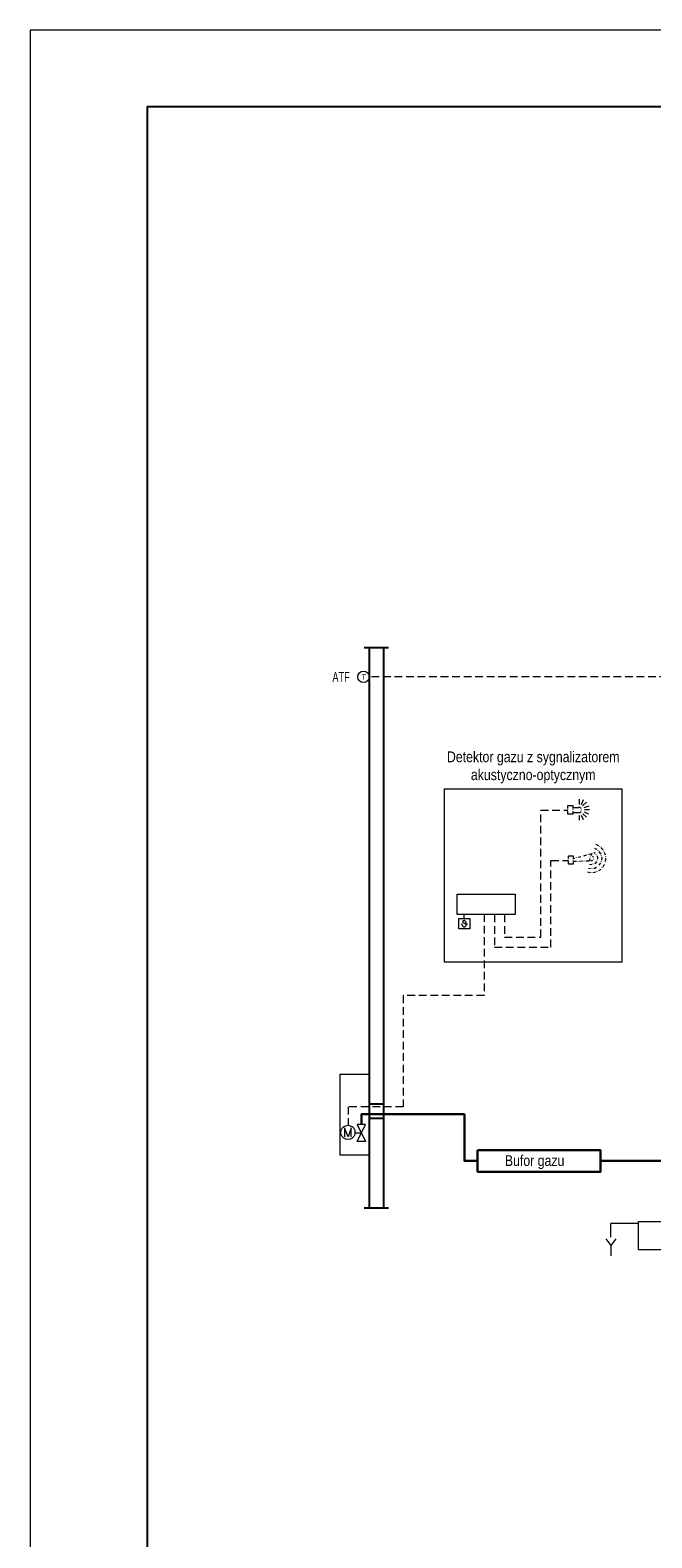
# Model space of a CAD drawing. Header units: millimetres. Extents: x 170 to 590, y -13 to 284.
# Tile 2 of 11: x 170 to 251, y 88 to 284. Entities that reach past the tile are written whole.
import ezdxf

# ---------------------------------------------------------------- set-up
doc = ezdxf.new("R2010")
doc.units = ezdxf.units.MM
doc.linetypes.add('AUSGEZOGEN', pattern=[0])
doc.linetypes.add('GESTRICHELT2', pattern=[0.375, 0.25, -0.125])
for name, color, linetype, lineweight in [('GAZ', 40, 'Continuous', 30), ('LINIE CIENKIE', 7, 'Continuous', 15), ('PRZEWODY ELEKTRYCZNE', 3, 'GESTRICHELT2', 15), ('URZĄDZENIA', 7, 'Continuous', 20)]:
    doc.layers.add(name, color=color, linetype=linetype, lineweight=lineweight)
doc.layers.add('Opisy', color=7, linetype='Continuous')
doc.layers.add('ŚCIANKA', color=8, linetype='Continuous')
doc.styles.add('arial', font='arial.ttf', dxfattribs={"width": 0.8})
doc.styles.get("Standard").update_dxf_attribs({"font": 'ARIALN.TTF'})
doc.linetypes.add('GAS_LINE', pattern='A,0.5,-0.2,["GAS",Standard,S=0.1,R=0,X=-0.1,Y=-0.05],-0.25', length=0.95)

msp = doc.modelspace()

# ---------------------------------------------------------------- linework, layer by layer
at = {"color": 7, "lineweight": 0, "true_color": 0xffffff}
msp.add_lwpolyline([(170.21, -13.14), (590.21, -13.14), (590.21, 283.86), (170.21, 283.86)], close=True, dxfattribs=at)
msp.add_lwpolyline([(185.45, -3.14), (580.21, -3.14), (580.21, 273.86), (185.45, 273.86)], close=True)
at = {"layer": 'GAZ', "linetype": 'GAS_LINE', "ltscale": 15}
for points in [[(213.33, 141.39), (213.33, 142.73), (226.74, 142.73)], [(244.45, 136.66), (267.7, 136.66), (267.7, 137.48)]]:
    msp.add_lwpolyline(points, dxfattribs=at)
at = {"layer": 'GAZ', "linetype": 'GAS_LINE', "ltscale": 20}
msp.add_lwpolyline([(226.74, 142.73), (226.74, 136.66), (228.45, 136.66)], dxfattribs=at)
at = {"layer": 'GAZ', "linetype": 'Continuous', "ltscale": 20}
msp.add_lwpolyline([(228.45, 138.06), (244.45, 138.06), (244.45, 135.26), (228.45, 135.26)], close=True, dxfattribs=at)
at = {"layer": 'LINIE CIENKIE', "color": 144, "lineweight": 0, "true_color": 0x006f95}
for p, q in [((224.09, 185.1), (247.26, 185.1)), ((224.09, 185.1), (224.09, 162.52)), ((247.26, 162.52), (247.26, 185.1)), ((247.26, 162.52), (224.09, 162.52))]:
    msp.add_line(p, q, dxfattribs=at)
at = {"layer": 'PRZEWODY ELEKTRYCZNE', "ltscale": 4}
for p, q in [((265.14, 199.68), (214.34, 199.68)), ((238, 164.47), (238, 175.79)), ((238, 175.79), (240.27, 175.79)), ((230.64, 168.74), (230.64, 164.47)), ((231.95, 168.74), (231.95, 165.78)), ((231.95, 165.78), (236.66, 165.78)), ((230.64, 164.47), (238, 164.47))]:
    msp.add_line(p, q, dxfattribs=at)
for points in [[(236.66, 165.78), (236.66, 182.34), (240.21, 182.34)], [(229.3, 168.77), (229.3, 158.19), (218.75, 158.18), (218.75, 143.72), (211.58, 143.72), (211.58, 141.32)]]:
    msp.add_lwpolyline(points, dxfattribs=at)
at = {"layer": 'URZĄDZENIA'}
for p, q in [((240.85, 182.92), (240.85, 182.55)), ((241.65, 183.76), (241.65, 183.05)), ((242.19, 183.65), (241.92, 183.02)), ((242.63, 183.35), (242.12, 182.88)), ((241.65, 181.64), (241.65, 181)), ((241.92, 181.67), (242.19, 181.1)), ((242.16, 181.84), (242.63, 181.4)), ((242.32, 182.11), (242.9, 181.84)), ((245.11, 176.46), (244.98, 176.83)), ((240.88, 176.4), (240.88, 176.03)), ((240.88, 176.03), (241.11, 176.09)), ((241.32, 176.13), (241.32, 176.16)), ((241.52, 176.2), (241.89, 176.3)), ((242.12, 175.69), (241.72, 175.66)), ((242.09, 176.36), (242.09, 176.4)), ((242.29, 176.4), (242.66, 176.5)), ((242.32, 175.69), (242.32, 175.73)), ((242.9, 174.78), (243.16, 174.75)), ((243.03, 175.29), (243.3, 175.26)), ((245.15, 176.26), (245.15, 176.3)), ((242.73, 174.28), (243.06, 174.21)), ((244, 174.35), (244, 174.38)), ((244.21, 174.45), (244.51, 174.65)), ((226.34, 167.43), (226.31, 167.39)), ((226.54, 167.86), (226.51, 167.8)), ((226.51, 167.8), (226.51, 167.76)), ((226.51, 167.76), (226.54, 167.73)), ((226.54, 167.9), (226.54, 167.86)), ((226.54, 167.73), (226.54, 167.66)), ((226.75, 167.56), (226.54, 167.66)), ((227.18, 167.46), (226.78, 167.56)), ((210.51, 147.97), (214.34, 147.97)), ((210.51, 147.97), (210.51, 137.43)), ((214.34, 137.43), (214.34, 147.97)), ((214.34, 137.43), (210.51, 137.43)), ((245.77, 126.75), (245.77, 128.51)), ((249.4, 128.51), (245.77, 128.51))]:
    msp.add_line(p, q, dxfattribs=at)
at = {"layer": 'URZĄDZENIA', "linetype": 'AUSGEZOGEN'}
for p, q in [((245.12, 126.54), (245.77, 125.66)), ((246.42, 126.54), (245.77, 125.66)), ((245.77, 125.66), (245.77, 124.3))]:
    msp.add_line(p, q, dxfattribs=at)
at = {"layer": 'URZĄDZENIA'}
for points in [[(240.21, 182.55), (240.21, 182.92), (240.85, 182.92)], [(240.85, 182.68), (241.62, 182.68)], [(241.92, 182.55), (241.79, 182.65), (241.62, 182.68)], [(242.93, 182.85), (242.29, 182.61)], [(240.21, 182.38), (240.21, 182.41)], [(240.85, 182.18), (240.85, 181.81), (240.21, 181.81), (240.21, 182.18)], [(240.85, 182.38), (240.85, 182.41)], [(240.85, 182.01), (241.62, 182.01), (241.79, 182.04), (241.92, 182.14)], [(241.99, 182.34), (241.99, 182.38)], [(242.16, 181.84), (242.63, 181.4), (242.16, 181.84), (242.63, 181.4)], [(242.16, 181.84), (242.63, 181.4), (242.16, 181.84), (242.63, 181.4), (242.16, 181.84), (242.16, 181.84)], [(243.03, 182.38), (242.36, 182.38)], [(243.03, 176.6), (243.3, 176.67), (243.2, 176.36)], [(243.77, 176.7), (243.57, 176.83)], [(244, 177.2), (243.7, 177.34)], [(244.21, 177.67), (243.87, 177.84)], [(244.14, 177.07), (244.14, 177.1)], [(244.51, 176.6), (244.37, 176.83), (244.27, 176.93)], [(244.37, 177.57), (244.37, 177.61)], [(244.78, 177.17), (244.68, 177.3), (244.51, 177.47)], [(244.88, 177), (244.88, 177.04)], [(240.27, 176.03), (240.27, 176.4), (240.88, 176.4)], [(240.27, 175.83), (240.27, 175.86)], [(240.88, 175.62), (240.88, 175.29), (240.27, 175.29), (240.27, 175.62)], [(240.88, 175.83), (240.88, 175.86)], [(241.32, 175.66), (240.88, 175.66)], [(241.52, 175.66), (241.52, 175.69)], [(243.06, 175.99), (242.96, 175.69), (242.53, 175.69)], [(242.86, 176.57), (242.86, 176.6)], [(243.13, 176.2), (243.13, 176.23)], [(243.2, 175.79), (243.37, 175.79), (243.43, 175.83)], [(243.37, 174.75), (243.37, 174.78)], [(243.53, 176.16), (243.5, 176.26), (243.4, 176.33)], [(243.5, 175.29), (243.5, 175.32)], [(243.57, 175.96), (243.57, 175.99)], [(243.57, 174.78), (243.7, 174.78), (243.94, 174.92)], [(243.7, 175.36), (243.9, 175.52), (243.97, 175.62)], [(243.9, 176.57), (243.9, 176.6)], [(244.1, 175.99), (244.1, 176.13), (244.04, 176.4)], [(244.07, 175.83), (244.07, 175.86)], [(244.1, 175.02), (244.1, 175.05)], [(244.24, 175.15), (244.37, 175.29), (244.47, 175.46)], [(244.58, 176.43), (244.58, 176.46)], [(244.58, 175.66), (244.58, 175.69)], [(244.61, 175.83), (244.64, 176.06), (244.61, 176.23)], [(244.64, 174.82), (244.64, 174.85)], [(244.78, 174.95), (244.84, 175.05), (244.98, 175.29)], [(245.08, 175.49), (245.08, 175.52)], [(245.11, 175.66), (245.15, 175.96), (245.15, 176.06)], [(243.23, 174.21), (243.23, 174.25)], [(243.43, 174.21), (243.67, 174.25), (243.84, 174.28)], [(226.44, 167.43), (226.41, 167.46), (226.38, 167.46), (226.34, 167.43)], [(226.44, 167.43), (226.48, 167.36), (226.48, 167.26), (226.54, 167.19), (226.54, 167.16), (226.61, 167.12), (226.81, 167.12), (226.85, 167.16), (226.88, 167.23), (226.95, 167.29), (226.95, 167.36), (226.98, 167.43), (226.98, 167.59), (226.95, 167.7), (226.95, 167.76), (226.88, 167.83), (226.85, 167.86), (226.81, 167.93), (226.75, 167.96), (226.65, 167.96), (226.61, 167.93), (226.54, 167.9)], [(226.71, 168.23), (226.71, 168.74)], [(226.75, 167.56), (226.78, 167.56)], [(210.64, 140.38), (210.71, 140.68), (210.81, 140.92), (211.04, 141.15), (211.28, 141.25), (211.58, 141.32), (211.85, 141.25), (212.12, 141.15), (212.32, 140.92), (212.45, 140.68), (212.49, 140.38), (212.45, 140.11), (212.32, 139.84), (212.12, 139.64), (211.85, 139.51), (211.58, 139.47), (211.28, 139.51), (211.04, 139.64), (210.81, 139.84), (210.71, 140.11), (210.64, 140.38), (210.64, 140.38)], [(212.76, 141.39), (213.86, 139.17), (212.76, 139.17), (213.86, 141.39), (212.76, 141.39), (212.76, 141.39)], [(211.98, 139.81), (211.98, 140.95), (211.58, 139.81), (211.14, 140.95), (211.14, 139.81)], [(213.33, 140.28), (212.49, 140.28)]]:
    msp.add_lwpolyline(points, dxfattribs=at)
for points in [[(225.77, 171.39), (233.33, 171.39), (233.33, 168.74), (225.77, 168.74)], [(226.01, 168.23), (227.42, 168.23), (227.42, 166.86), (226.01, 166.86)], [(249.41, 128.77), (257.74, 128.77), (257.74, 125.08), (249.41, 125.08)]]:
    msp.add_lwpolyline(points, close=True, dxfattribs=at)
msp.add_circle((213.6, 199.68), 0.735, dxfattribs=at)
at = {"layer": 'ŚCIANKA'}
for p, q in [((214.34, 203.52), (214.34, 130.54)), ((216.22, 144.06), (214.34, 144.06)), ((213.7, 130.54), (216.86, 130.54))]:
    msp.add_line(p, q, dxfattribs=at)
for points in [[(213.7, 203.52), (216.86, 203.52)], [(216.22, 203.52), (216.22, 130.54)], [(216.22, 142.18), (214.34, 142.18)]]:
    msp.add_lwpolyline(points, dxfattribs=at)

# ---------------------------------------------------------------- texts
at = {"layer": 'GAZ', "linetype": 'GAS_LINE', "ltscale": 20, "insert": (231.99, 137.41), "char_height": 1.4, "width": 40.3857, "attachment_point": 1}
msp.add_mtext('Bufor gazu ', dxfattribs=at)
at = {"layer": 'Opisy', "linetype": 'Continuous', "width": 0.8}
msp.add_text('ATF', height=1.307, dxfattribs=at).set_placement((209.55, 199))
at = {"layer": 'Opisy', "lineweight": 0, "insert": (221.33, 189.97), "char_height": 1.4, "width": 28.7083, "attachment_point": 1}
msp.add_mtext('\\pxqc;{\\C0;Detektor gazu z sygnalizatorem\\Pakustyczno-optycznym  }', dxfattribs=at)
at = {"layer": 'URZĄDZENIA', "style": 'arial', "width": 0.8}
msp.add_text('T', height=0.728, dxfattribs=at).set_placement((213.33, 199.29))

doc.saveas('drawing.dxf')
